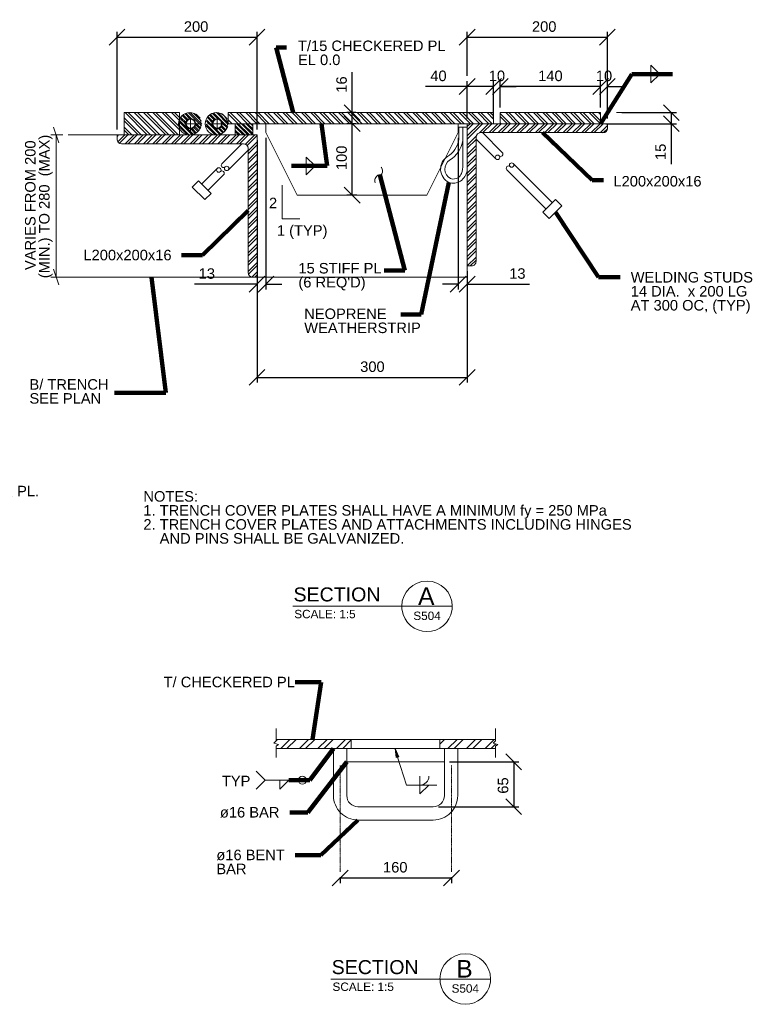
# Model space of a CAD drawing. Header units: inches. Extents: x -5081 to 10423, y -923 to 8749.
# Tile 3 of 8: x -1973 to -941, y -861 to 545. Entities that reach past the tile are written whole.
import ezdxf

# ---------------------------------------------------------------- set-up
doc = ezdxf.new("R2010")
doc.units = ezdxf.units.IN
doc.header["$LTSCALE"] = 0.25
doc.header["$MEASUREMENT"] = 0
doc.linetypes.add('CENTER2', pattern=[1.125, 0.75, -0.125, 0.125, -0.125])
doc.linetypes.add('DGN7', pattern=[7.368608, 3.684304, -1.381614, 0.921076, -1.381614])
doc.layers.get('Defpoints').update_dxf_attribs({"color": 5, "lineweight": 0})
for name, color, linetype, lineweight in [('G-ANN-TTLB', 7, 'Continuous', 0), ('G-ANNO-DIM', 1, 'Continuous', 0), ('G-ANNO-TEXT', 7, 'Continuous', 0), ('S-ANNO-CNTR', 1, 'CENTER2', 0), ('S-ANNO-DIMS', 2, 'Continuous', 0), ('S-DETL-PATT', 1, 'Continuous', 0), ('S-DETL-STLS', 3, 'Continuous', 0), ('S-DETL-STLS_2', 2, 'Continuous', 0), ('S-SECT-CONC', 4, 'Continuous', 0), ('S-SECT-PATT', 1, 'Continuous', 0), ('S5', 1, 'Continuous', 0)]:
    doc.layers.add(name, color=color, linetype=linetype, lineweight=lineweight)
doc.styles.add('1 5', font='arial.ttf', dxfattribs={"height": 15})
doc.styles.get("Standard").update_dxf_attribs({"font": 'ARCHSTYL.shx', "width": 0.75, "height": 50.8})
doc.styles.add('SUBTITLE 4.7625', font='romans.shx', dxfattribs={"width": 0.8, "height": 4762.5})
doc.styles.add('TITLE20', font='simplex.shx', dxfattribs={"height": 127000})
doc.dimstyles.new('1 5', dxfattribs={"dimtxt": 15, "dimasz": 22.5, "dimexe": 7.5, "dimexo": 7.5, "dimgap": 7.5, "dimtad": 1, "dimdec": 0, "dimlfac": 0.003281, "dimzin": 11, "dimdsep": 46, "dimlunit": 5, "dimtxsty": '1 5', "dimblk1": 'OBLIQUE', "dimblk2": 'OBLIQUE', "dimsah": 1, "dimcen": 0, "dimadec": 4, "dimazin": 3, "dimtfac": 1, "dimtdec": 0, "dimtix": 1, "dimtofl": 0, "dimtmove": 0, "dimatfit": 3, "dimfxl": 1, "dimtolj": 1, "dimtzin": 0, "dimarcsym": 0})
pattern_1 = [(135, (-1910.4746, 1.4764), (-3.314563, -3.314563), []), (135, (-1910.4746, 3.6864), (-3.314563, -3.314563), []), (135, (-1910.4746, 1.4764), (-3.314563, -3.314563), []), (135, (-1910.4746, 3.6864), (-3.314563, -3.314563), [])]
pattern_2 = [(45, (-1910.475, 1.475), (-6.62913, 6.62913), []), (45, (-1906.055, 1.475), (-6.62913, 6.62913), []), (45, (-1910.475, 1.475), (-6.62913, 6.62913), []), (45, (-1906.055, 1.475), (-6.62913, 6.62913), [])]
pattern_3 = [(315, (-1910.475, 1.475), (6.62913, 6.62913), []), (315, (-1910.475, -2.942), (6.62913, 6.62913), []), (315, (-1910.475, 1.475), (6.62913, 6.62913), []), (315, (-1910.475, -2.942), (6.62913, 6.62913), [])]
pattern_4 = [(45, (-2099.715, 383.578), (-13.25825, 13.25825), []), (45, (-2090.875, 383.578), (-13.25825, 13.25825), []), (45, (-2099.715, 383.578), (-13.25825, 13.25825), []), (45, (-2090.875, 383.578), (-13.25825, 13.25825), [])]

# ---------------------------------------------------------------- blocks, each defined once
blk = doc.blocks.new('_Oblique')
at = {"color": 0, "linetype": 'ByBlock', "lineweight": -2}
blk.add_line((-0.5, -0.5), (0.5, 0.5), dxfattribs=at)
blk = doc.blocks.new('*D120')
at = {"layer": 'Defpoints', "color": 0, "linetype": 'Continuous', "lineweight": 0, "transparency": 16777216}
for p in [(-1333.7, 193.8), (-1633.7, 177.9), (-1333.7, 34.6)]:
    blk.add_point(p, dxfattribs=at)
at = {"layer": 'G-ANNO-DIM', "color": 0, "linetype": 'Continuous', "lineweight": -2, "transparency": 16777216}
for p, q in [((-1333.7, 186.3), (-1333.7, 27.1)), ((-1633.7, 170.4), (-1633.7, 27.1)), ((-1633.7, 34.6), (-1333.7, 34.6))]:
    blk.add_line(p, q, dxfattribs=at)
at = {"layer": 'G-ANNO-DIM', "color": 0, "linetype": 'Continuous', "lineweight": -2, "transparency": 16777216, "xscale": 22.5, "yscale": 22.5, "zscale": 22.5, "rotation": 180}
blk.add_blockref('_Oblique', (-1633.7, 34.6), dxfattribs=at)
at = {"layer": 'G-ANNO-DIM', "color": 0, "linetype": 'Continuous', "lineweight": -2, "transparency": 16777216, "xscale": 22.5, "yscale": 22.5, "zscale": 22.5}
blk.add_blockref('_Oblique', (-1333.7, 34.6), dxfattribs=at)
at = {"layer": 'G-ANNO-DIM', "color": 0, "linetype": 'Continuous', "lineweight": 0, "transparency": 16777216, "insert": (-1469, 49.8), "char_height": 15, "attachment_point": 5, "style": '1 5'}
blk.add_mtext('\\A1;300', dxfattribs=at)
blk = doc.blocks.new('*D121')
at = {"layer": 'Defpoints', "color": 0, "linetype": 'Continuous', "lineweight": 0, "transparency": 16777216}
for p in [(-1346.5, 384.1), (-1333.7, 193.8), (-1333.7, 167.7)]:
    blk.add_point(p, dxfattribs=at)
at = {"layer": 'G-ANNO-DIM', "color": 0, "linetype": 'Continuous', "lineweight": -2, "transparency": 16777216}
for p, q in [((-1346.5, 376.6), (-1346.5, 160.2)), ((-1333.7, 186.3), (-1333.7, 160.2)), ((-1346.5, 167.7), (-1369, 167.7)), ((-1333.7, 167.7), (-1244.5, 167.7))]:
    blk.add_line(p, q, dxfattribs=at)
at = {"layer": 'G-ANNO-DIM', "color": 0, "linetype": 'Continuous', "lineweight": -2, "transparency": 16777216, "xscale": 22.5, "yscale": 22.5, "zscale": 22.5}
blk.add_blockref('_Oblique', (-1346.5, 167.7), dxfattribs=at)
at = {"layer": 'G-ANNO-DIM', "color": 0, "linetype": 'Continuous', "lineweight": -2, "transparency": 16777216, "xscale": 22.5, "yscale": 22.5, "zscale": 22.5, "rotation": 180}
blk.add_blockref('_Oblique', (-1333.7, 167.7), dxfattribs=at)
at = {"layer": 'G-ANNO-DIM', "color": 0, "linetype": 'Continuous', "lineweight": 0, "transparency": 16777216, "insert": (-1262, 182.8), "char_height": 15, "attachment_point": 5, "style": '1 5'}
blk.add_mtext('\\A1;13', dxfattribs=at)
blk = doc.blocks.new('*D122')
at = {"layer": 'Defpoints', "color": 0, "linetype": 'Continuous', "lineweight": 0, "transparency": 16777216}
for p in [(-1633.7, 380.9), (-1621, 384.1), (-1633.7, 167.7)]:
    blk.add_point(p, dxfattribs=at)
at = {"layer": 'G-ANNO-DIM', "color": 0, "linetype": 'Continuous', "lineweight": -2, "transparency": 16777216}
for p, q in [((-1633.7, 373.4), (-1633.7, 160.2)), ((-1621, 376.6), (-1621, 160.2)), ((-1633.7, 167.7), (-1723, 167.7)), ((-1621, 167.7), (-1598.5, 167.7))]:
    blk.add_line(p, q, dxfattribs=at)
at = {"layer": 'G-ANNO-DIM', "color": 0, "linetype": 'Continuous', "lineweight": -2, "transparency": 16777216, "xscale": 22.5, "yscale": 22.5, "zscale": 22.5}
blk.add_blockref('_Oblique', (-1633.7, 167.7), dxfattribs=at)
at = {"layer": 'G-ANNO-DIM', "color": 0, "linetype": 'Continuous', "lineweight": -2, "transparency": 16777216, "xscale": 22.5, "yscale": 22.5, "zscale": 22.5, "rotation": 180}
blk.add_blockref('_Oblique', (-1621, 167.7), dxfattribs=at)
at = {"layer": 'G-ANNO-DIM', "color": 0, "linetype": 'Continuous', "lineweight": 0, "transparency": 16777216, "insert": (-1705.5, 182.8), "char_height": 15, "attachment_point": 5, "style": '1 5'}
blk.add_mtext('\\A1;13', dxfattribs=at)
blk = doc.blocks.new('*D123')
at = {"layer": 'Defpoints', "color": 0, "linetype": 'Continuous', "lineweight": 0, "transparency": 16777216}
for p in [(-1633.7, 520.4), (-1833.7, 380.9), (-1633.7, 380.9)]:
    blk.add_point(p, dxfattribs=at)
at = {"layer": 'G-ANNO-DIM', "color": 0, "linetype": 'Continuous', "lineweight": -2, "transparency": 16777216}
for p, q in [((-1833.7, 388.4), (-1833.7, 527.9)), ((-1833.7, 520.4), (-1633.7, 520.4)), ((-1633.7, 388.4), (-1633.7, 527.9))]:
    blk.add_line(p, q, dxfattribs=at)
at = {"layer": 'G-ANNO-DIM', "color": 0, "linetype": 'Continuous', "lineweight": -2, "transparency": 16777216, "xscale": 22.5, "yscale": 22.5, "zscale": 22.5, "rotation": 180}
blk.add_blockref('_Oblique', (-1833.7, 520.4), dxfattribs=at)
at = {"layer": 'G-ANNO-DIM', "color": 0, "linetype": 'Continuous', "lineweight": -2, "transparency": 16777216, "xscale": 22.5, "yscale": 22.5, "zscale": 22.5}
blk.add_blockref('_Oblique', (-1633.7, 520.4), dxfattribs=at)
at = {"layer": 'G-ANNO-DIM', "color": 0, "linetype": 'Continuous', "lineweight": 0, "transparency": 16777216, "insert": (-1720.8, 535.5), "char_height": 15, "attachment_point": 5, "style": '1 5'}
blk.add_mtext('\\A1;200', dxfattribs=at)
blk = doc.blocks.new('*D131')
at = {"layer": 'Defpoints', "color": 0, "linetype": 'Continuous', "lineweight": 0, "transparency": 16777216}
for p in [(-1133.4, 520.4), (-1333.7, 457.5), (-1133.4, 396.8)]:
    blk.add_point(p, dxfattribs=at)
at = {"layer": 'G-ANNO-DIM', "color": 0, "linetype": 'Continuous', "lineweight": -2, "transparency": 16777216}
for p, q in [((-1333.7, 465), (-1333.7, 527.9)), ((-1333.7, 520.4), (-1133.4, 520.4)), ((-1133.4, 404.3), (-1133.4, 527.9))]:
    blk.add_line(p, q, dxfattribs=at)
at = {"layer": 'G-ANNO-DIM', "color": 0, "linetype": 'Continuous', "lineweight": -2, "transparency": 16777216, "xscale": 22.5, "yscale": 22.5, "zscale": 22.5, "rotation": 180}
blk.add_blockref('_Oblique', (-1333.7, 520.4), dxfattribs=at)
at = {"layer": 'G-ANNO-DIM', "color": 0, "linetype": 'Continuous', "lineweight": -2, "transparency": 16777216, "xscale": 22.5, "yscale": 22.5, "zscale": 22.5}
blk.add_blockref('_Oblique', (-1133.4, 520.4), dxfattribs=at)
at = {"layer": 'G-ANNO-DIM', "color": 0, "linetype": 'Continuous', "lineweight": 0, "transparency": 16777216, "insert": (-1223.7, 535.5), "char_height": 15, "attachment_point": 5, "style": '1 5'}
blk.add_mtext('\\A1;200', dxfattribs=at)
blk = doc.blocks.new('AnonymousCell8')
at = {"layer": 'G-ANNO-TEXT', "color": 7, "linetype": 'Continuous', "lineweight": 0, "insert": (771.3, 334.4), "char_height": 15, "attachment_point": 1, "line_spacing_factor": 0.8, "style": '1 5'}
blk.add_mtext('WELDING STUDS\\P14 DIA.  x 200 LG\\PAT 300 OC, (TYP)', dxfattribs=at)
blk = doc.blocks.new('AnonymousCell9')
at = {"layer": 'G-ANNO-TEXT', "color": 7, "linetype": 'Continuous', "lineweight": 0, "insert": (-10.3, 366.1), "char_height": 15, "attachment_point": 1, "line_spacing_factor": 0.8, "style": '1 5'}
blk.add_mtext('L200x200x16', dxfattribs=at)
blk = doc.blocks.new('AnonymousCell10')
at = {"layer": 'G-ANNO-TEXT', "color": 7, "linetype": 'Continuous', "lineweight": 0, "insert": (184.6, -429.6), "char_height": 15, "attachment_point": 1, "line_spacing_factor": 0.8, "style": '1 5'}
blk.add_mtext('ø16 BAR', dxfattribs=at)
blk = doc.blocks.new('AnonymousCell11')
at = {"layer": 'G-ANNO-TEXT', "color": 7, "linetype": 'Continuous', "lineweight": 0, "insert": (179.5, -490.5), "char_height": 15, "attachment_point": 1, "line_spacing_factor": 0.8, "style": '1 5'}
blk.add_mtext('ø16 BENT \\PBAR', dxfattribs=at)
blk = doc.blocks.new('AnonymousCell12')
at = {"layer": 'G-ANNO-TEXT', "color": 7, "linetype": 'Continuous', "lineweight": 0, "insert": (-256.4, 29.1), "char_height": 15, "attachment_point": 1, "line_spacing_factor": 0.8, "style": '1 5'}
blk.add_mtext('16 STIFFENER PL.', dxfattribs=at)
blk = doc.blocks.new('*D141')
at = {"layer": 'Defpoints', "color": 0, "linetype": 'Continuous', "lineweight": 0, "transparency": 16777216}
for p in [(-1515.1, -671.6), (-1356.1, -671.6), (-1356.1, -680.2)]:
    blk.add_point(p, dxfattribs=at)
at = {"layer": 'G-ANNO-DIM', "color": 0, "linetype": 'Continuous', "lineweight": -2, "transparency": 16777216}
for p, q in [((-1515.1, -679.1), (-1515.1, -687.7)), ((-1515.1, -680.2), (-1356.1, -680.2)), ((-1356.1, -679.1), (-1356.1, -687.7))]:
    blk.add_line(p, q, dxfattribs=at)
at = {"layer": 'G-ANNO-DIM', "color": 0, "linetype": 'Continuous', "lineweight": -2, "transparency": 16777216, "xscale": 22.5, "yscale": 22.5, "zscale": 22.5, "rotation": 180}
blk.add_blockref('_Oblique', (-1515.1, -680.2), dxfattribs=at)
at = {"layer": 'G-ANNO-DIM', "color": 0, "linetype": 'Continuous', "lineweight": -2, "transparency": 16777216, "xscale": 22.5, "yscale": 22.5, "zscale": 22.5}
blk.add_blockref('_Oblique', (-1356.1, -680.2), dxfattribs=at)
at = {"layer": 'G-ANNO-DIM', "color": 0, "linetype": 'Continuous', "lineweight": 0, "transparency": 16777216, "insert": (-1436.4, -665), "char_height": 15, "attachment_point": 5, "style": '1 5'}
blk.add_mtext('\\A1;160', dxfattribs=at)
blk = doc.blocks.new('*D144')
at = {"layer": 'Defpoints', "color": 0, "linetype": 'Continuous', "lineweight": 0, "transparency": 16777216}
for p in [(-1497.9, 396.8), (-1485.4, 396.8), (-1483.7, 294.8)]:
    blk.add_point(p, dxfattribs=at)
at = {"layer": 'G-ANNO-DIM', "color": 0, "linetype": 'Continuous', "lineweight": -2, "transparency": 16777216}
for p, q in [((-1492.9, 396.8), (-1505.4, 396.8)), ((-1497.9, 294.8), (-1497.9, 396.8)), ((-1491.2, 294.8), (-1505.4, 294.8))]:
    blk.add_line(p, q, dxfattribs=at)
at = {"layer": 'G-ANNO-DIM', "color": 0, "linetype": 'Continuous', "lineweight": -2, "transparency": 16777216, "xscale": 22.5, "yscale": 22.5, "zscale": 22.5}
for p, rotation in [((-1497.9, 396.8), 90), ((-1497.9, 294.8), 270)]:
    blk.add_blockref('_Oblique', p, dxfattribs=dict(at, rotation=rotation))
at = {"layer": 'G-ANNO-DIM', "color": 0, "linetype": 'Continuous', "lineweight": 0, "transparency": 16777216, "insert": (-1513, 348.1), "char_height": 15, "attachment_point": 5, "rotation": 90, "style": '1 5'}
blk.add_mtext('\\A1;100', dxfattribs=at)
blk = doc.blocks.new('*D145')
at = {"layer": 'Defpoints', "color": 0, "linetype": 'Continuous', "lineweight": 0, "transparency": 16777216}
for p in [(-1485.4, 412.7), (-1497.9, 396.8), (-1485.4, 396.8)]:
    blk.add_point(p, dxfattribs=at)
at = {"layer": 'G-ANNO-DIM', "color": 0, "linetype": 'Continuous', "lineweight": -2, "transparency": 16777216}
for p, q in [((-1497.9, 412.7), (-1497.9, 470.3)), ((-1492.9, 412.7), (-1505.4, 412.7)), ((-1497.9, 396.8), (-1497.9, 412.7)), ((-1492.9, 396.8), (-1505.4, 396.8))]:
    blk.add_line(p, q, dxfattribs=at)
at = {"layer": 'G-ANNO-DIM', "color": 0, "linetype": 'Continuous', "lineweight": -2, "transparency": 16777216, "xscale": 22.5, "yscale": 22.5, "zscale": 22.5}
for p, rotation in [((-1497.9, 412.7), 90), ((-1497.9, 396.8), 270)]:
    blk.add_blockref('_Oblique', p, dxfattribs=dict(at, rotation=rotation))
at = {"layer": 'G-ANNO-DIM', "color": 0, "linetype": 'Continuous', "lineweight": 0, "transparency": 16777216, "insert": (-1513, 452.8), "char_height": 15, "attachment_point": 5, "rotation": 90, "style": '1 5'}
blk.add_mtext('\\A1;16', dxfattribs=at)
blk = doc.blocks.new('*D146')
at = {"layer": 'Defpoints', "color": 0, "linetype": 'Continuous', "lineweight": 0, "transparency": 16777216}
for p in [(-1296, 450), (-1333.7, 396.8), (-1296, 396.8)]:
    blk.add_point(p, dxfattribs=at)
at = {"layer": 'G-ANNO-DIM', "color": 0, "linetype": 'Continuous', "lineweight": -2, "transparency": 16777216}
for p, q in [((-1333.7, 450), (-1393.3, 450)), ((-1333.7, 404.3), (-1333.7, 457.5)), ((-1296, 450), (-1333.7, 450)), ((-1296, 404.3), (-1296, 457.5))]:
    blk.add_line(p, q, dxfattribs=at)
at = {"layer": 'G-ANNO-DIM', "color": 0, "linetype": 'Continuous', "lineweight": -2, "transparency": 16777216, "xscale": 22.5, "yscale": 22.5, "zscale": 22.5, "rotation": 180}
blk.add_blockref('_Oblique', (-1333.7, 450), dxfattribs=at)
at = {"layer": 'G-ANNO-DIM', "color": 0, "linetype": 'Continuous', "lineweight": -2, "transparency": 16777216, "xscale": 22.5, "yscale": 22.5, "zscale": 22.5}
blk.add_blockref('_Oblique', (-1296, 450), dxfattribs=at)
at = {"layer": 'G-ANNO-DIM', "color": 0, "linetype": 'Continuous', "lineweight": 0, "transparency": 16777216, "insert": (-1374.7, 465.1), "char_height": 15, "attachment_point": 5, "style": '1 5'}
blk.add_mtext('\\A1;40', dxfattribs=at)
blk = doc.blocks.new('*D147')
at = {"layer": 'Defpoints', "color": 0, "linetype": 'Continuous', "lineweight": 0, "transparency": 16777216}
for p in [(-1296, 450), (-1286.4, 412.7), (-1296, 396.8)]:
    blk.add_point(p, dxfattribs=at)
at = {"layer": 'G-ANNO-DIM', "color": 0, "linetype": 'Continuous', "lineweight": -2, "transparency": 16777216}
for p, q in [((-1296, 450), (-1318.5, 450)), ((-1296, 404.3), (-1296, 457.5)), ((-1286.4, 420.2), (-1286.4, 457.5)), ((-1286.4, 450), (-1263.9, 450))]:
    blk.add_line(p, q, dxfattribs=at)
at = {"layer": 'G-ANNO-DIM', "color": 0, "linetype": 'Continuous', "lineweight": -2, "transparency": 16777216, "xscale": 22.5, "yscale": 22.5, "zscale": 22.5}
blk.add_blockref('_Oblique', (-1296, 450), dxfattribs=at)
at = {"layer": 'G-ANNO-DIM', "color": 0, "linetype": 'Continuous', "lineweight": -2, "transparency": 16777216, "xscale": 22.5, "yscale": 22.5, "zscale": 22.5, "rotation": 180}
blk.add_blockref('_Oblique', (-1286.4, 450), dxfattribs=at)
at = {"layer": 'G-ANNO-DIM', "color": 0, "linetype": 'Continuous', "lineweight": 0, "transparency": 16777216, "insert": (-1291.2, 465.1), "char_height": 15, "attachment_point": 5, "style": '1 5'}
blk.add_mtext('\\A1;10', dxfattribs=at)
blk = doc.blocks.new('*D148')
at = {"layer": 'Defpoints', "color": 0, "linetype": 'Continuous', "lineweight": 0, "transparency": 16777216}
for p in [(-1286.4, 450), (-1286.4, 412.7), (-1143.2, 412.7)]:
    blk.add_point(p, dxfattribs=at)
at = {"layer": 'G-ANNO-DIM', "color": 0, "linetype": 'Continuous', "lineweight": -2, "transparency": 16777216}
for p, q in [((-1286.4, 420.2), (-1286.4, 457.5)), ((-1143.2, 450), (-1286.4, 450)), ((-1143.2, 420.2), (-1143.2, 457.5))]:
    blk.add_line(p, q, dxfattribs=at)
at = {"layer": 'G-ANNO-DIM', "color": 0, "linetype": 'Continuous', "lineweight": -2, "transparency": 16777216, "xscale": 22.5, "yscale": 22.5, "zscale": 22.5, "rotation": 180}
blk.add_blockref('_Oblique', (-1286.4, 450), dxfattribs=at)
at = {"layer": 'G-ANNO-DIM', "color": 0, "linetype": 'Continuous', "lineweight": -2, "transparency": 16777216, "xscale": 22.5, "yscale": 22.5, "zscale": 22.5}
blk.add_blockref('_Oblique', (-1143.2, 450), dxfattribs=at)
at = {"layer": 'G-ANNO-DIM', "color": 0, "linetype": 'Continuous', "lineweight": 0, "transparency": 16777216, "insert": (-1214.8, 465.1), "char_height": 15, "attachment_point": 5, "style": '1 5'}
blk.add_mtext('\\A1;140', dxfattribs=at)
blk = doc.blocks.new('*D149')
at = {"layer": 'Defpoints', "color": 0, "linetype": 'Continuous', "lineweight": 0, "transparency": 16777216}
for p in [(-1143.2, 450), (-1143.2, 412.7), (-1133.4, 396.8)]:
    blk.add_point(p, dxfattribs=at)
at = {"layer": 'G-ANNO-DIM', "color": 0, "linetype": 'Continuous', "lineweight": -2, "transparency": 16777216}
for p, q in [((-1143.2, 450), (-1165.7, 450)), ((-1143.2, 420.2), (-1143.2, 457.5)), ((-1133.4, 404.3), (-1133.4, 457.5)), ((-1133.4, 450), (-1110.9, 450))]:
    blk.add_line(p, q, dxfattribs=at)
at = {"layer": 'G-ANNO-DIM', "color": 0, "linetype": 'Continuous', "lineweight": -2, "transparency": 16777216, "xscale": 22.5, "yscale": 22.5, "zscale": 22.5}
blk.add_blockref('_Oblique', (-1143.2, 450), dxfattribs=at)
at = {"layer": 'G-ANNO-DIM', "color": 0, "linetype": 'Continuous', "lineweight": -2, "transparency": 16777216, "xscale": 22.5, "yscale": 22.5, "zscale": 22.5, "rotation": 180}
blk.add_blockref('_Oblique', (-1133.4, 450), dxfattribs=at)
at = {"layer": 'G-ANNO-DIM', "color": 0, "linetype": 'Continuous', "lineweight": 0, "transparency": 16777216, "insert": (-1138.3, 465.1), "char_height": 15, "attachment_point": 5, "style": '1 5'}
blk.add_mtext('\\A1;10', dxfattribs=at)
blk = doc.blocks.new('*D150')
at = {"layer": 'Defpoints', "color": 0, "linetype": 'Continuous', "lineweight": 0, "transparency": 16777216}
for p in [(-1366.2, -514.4), (-1382.1, -578.5), (-1267.2, -578.5)]:
    blk.add_point(p, dxfattribs=at)
at = {"layer": 'G-ANNO-DIM', "color": 0, "linetype": 'Continuous', "lineweight": -2, "transparency": 16777216}
for p, q in [((-1358.7, -514.4), (-1259.7, -514.4)), ((-1267.2, -514.4), (-1267.2, -578.5)), ((-1374.6, -578.5), (-1259.7, -578.5))]:
    blk.add_line(p, q, dxfattribs=at)
at = {"layer": 'G-ANNO-DIM', "color": 0, "linetype": 'Continuous', "lineweight": -2, "transparency": 16777216, "xscale": 22.5, "yscale": 22.5, "zscale": 22.5}
for p, rotation in [((-1267.2, -514.4), 90), ((-1267.2, -578.5), 270)]:
    blk.add_blockref('_Oblique', p, dxfattribs=dict(at, rotation=rotation))
at = {"layer": 'G-ANNO-DIM', "color": 0, "linetype": 'Continuous', "lineweight": 0, "transparency": 16777216, "insert": (-1282.4, -548.2), "char_height": 15, "attachment_point": 5, "rotation": 90, "style": '1 5'}
blk.add_mtext('\\A1;65', dxfattribs=at)
blk = doc.blocks.new('*D153')
at = {"layer": 'Defpoints', "color": 0, "linetype": 'Continuous', "lineweight": 0, "transparency": 16777216}
for p in [(-1120.4, 412.7), (-1042.2, 412.7), (-1143.2, 396.8)]:
    blk.add_point(p, dxfattribs=at)
at = {"layer": 'G-ANNO-DIM', "color": 0, "linetype": 'Continuous', "lineweight": -2, "transparency": 16777216}
for p, q in [((-1112.9, 412.7), (-1034.7, 412.7)), ((-1042.2, 412.7), (-1042.2, 396.8)), ((-1135.7, 396.8), (-1034.7, 396.8)), ((-1042.2, 396.8), (-1042.2, 339.1))]:
    blk.add_line(p, q, dxfattribs=at)
at = {"layer": 'G-ANNO-DIM', "color": 0, "linetype": 'Continuous', "lineweight": -2, "transparency": 16777216, "xscale": 22.5, "yscale": 22.5, "zscale": 22.5}
for p, rotation in [((-1042.2, 412.7), 90), ((-1042.2, 396.8), 270)]:
    blk.add_blockref('_Oblique', p, dxfattribs=dict(at, rotation=rotation))
at = {"layer": 'G-ANNO-DIM', "color": 0, "linetype": 'Continuous', "lineweight": 0, "transparency": 16777216, "insert": (-1057.4, 356.7), "char_height": 15, "attachment_point": 5, "rotation": 90, "style": '1 5'}
blk.add_mtext('\\A1;15', dxfattribs=at)

msp = doc.modelspace()

# ---------------------------------------------------------------- hatches: boundary and pattern name
at = {"layer": 'S-DETL-PATT', "linetype": 'Continuous'}
h = msp.add_hatch(dxfattribs=at)
h.set_pattern_fill('DGN_ANSI3210', color=256, scale=5000, style=0, pattern_type=2)
h.set_pattern_definition(pattern_4)
h.paths.add_polyline_path([(-1499.2, -482.4), (-1606.4, -482.4), (-1606.4, -484.2), (-1609.6, -487.9), (-1603, -489.6), (-1606.4, -492), (-1606.4, -495.4), (-1499.2, -495.4)])
h = msp.add_hatch(dxfattribs=at)
h.set_pattern_fill('DGN_ANSI3210', color=256, scale=5000, style=0, pattern_type=2)
h.set_pattern_definition(pattern_4)
h.paths.add_polyline_path([(-1290, -489.6), (-1296.6, -487.9), (-1293.4, -484.2), (-1293.4, -482.4), (-1372.6, -482.4), (-1372.6, -495.4), (-1293.4, -495.4), (-1293.4, -492)])
at = {"layer": 'S-SECT-PATT', "linetype": 'Continuous'}
h = msp.add_hatch(dxfattribs=at)
h.set_pattern_fill('DGN_ANSI329', color=256, scale=2500, angle=-90, style=0, pattern_type=2)
h.set_pattern_definition(pattern_3)
h.paths.add_polyline_path([(-1744.7, 412.7), (-1823.7, 412.7), (-1823.7, 380.9), (-1744.7, 380.9)])
h = msp.add_hatch(dxfattribs=at)
h.set_pattern_fill('DGN_ANSI327', color=256, scale=1250, angle=90, style=0, pattern_type=2)
h.set_pattern_definition(pattern_1)
edge = h.paths.add_edge_path()
edge.add_arc((-1728.7, 396.8), 15.9, 0, 360)
edge = h.paths.add_edge_path()
edge.add_arc((-1728.7, 396.8), 7.17, 0, 360)
h = msp.add_hatch(dxfattribs=at)
h.set_pattern_fill('DGN_ANSI327', color=256, scale=1250, angle=90, style=0, pattern_type=2)
h.set_pattern_definition(pattern_1)
edge = h.paths.add_edge_path()
edge.add_arc((-1690.7, 396.8), 7.17, 0, 360)
edge = h.paths.add_edge_path()
edge.add_arc((-1690.7, 396.8), 15.9, 0, 360)
h = msp.add_hatch(dxfattribs=at)
h.set_pattern_fill('DGN_ANSI329', color=256, scale=2500, angle=-90, style=0, pattern_type=2)
h.set_pattern_definition(pattern_3)
h.paths.add_polyline_path([(-1674.8, 412.7), (-1674.8, 396.8), (-1296, 396.8), (-1296, 412.7)])
h = msp.add_hatch(dxfattribs=at)
h.set_pattern_fill('DGN_ANSI329', color=256, scale=2500, angle=-90, style=0, pattern_type=2)
h.set_pattern_definition(pattern_3)
h.paths.add_polyline_path([(-1143.2, 412.7), (-1286.4, 412.7), (-1286.4, 396.8), (-1143.2, 396.8)])
h = msp.add_hatch(dxfattribs=at)
h.set_pattern_fill('DGN_ANSI327', color=256, scale=1250, angle=90, style=0, pattern_type=2)
h.set_pattern_definition(pattern_1)
h.paths.add_polyline_path([(-1639.8, 396.8), (-1664.8, 396.8), (-1664.8, 380.9), (-1639.8, 380.9)])
h = msp.add_hatch(dxfattribs=at)
h.set_pattern_fill('DGN_ANSI328', color=256, scale=2500, style=0, pattern_type=2)
h.set_pattern_definition(pattern_2)
edge = h.paths.add_edge_path()
edge.add_line((-1133.4, 390.4), (-1133.4, 396.8))
edge.add_line((-1133.4, 396.8), (-1333.7, 396.8))
edge.add_line((-1333.7, 396.8), (-1333.7, 193.8))
edge.add_line((-1333.7, 193.8), (-1327.4, 193.8))
edge.add_arc((-1327.4, 200.2), 6.37, -90, 0)
edge.add_line((-1321, 200.2), (-1321, 377.7))
edge.add_arc((-1314.6, 377.7), 6.37, 90, 180, ccw=False)
edge.add_line((-1314.6, 384.1), (-1139.8, 384.1))
edge.add_arc((-1139.8, 390.4), 6.37, -90, 0)
h = msp.add_hatch(dxfattribs=at)
h.set_pattern_fill('DGN_ANSI328', color=256, scale=2500, style=0, pattern_type=2)
h.set_pattern_definition(pattern_2)
edge = h.paths.add_edge_path()
edge.add_line((-1633.7, 380.9), (-1833.7, 380.9))
edge.add_line((-1833.7, 380.9), (-1833.7, 374.5))
edge.add_arc((-1827.4, 374.5), 6.37, 180, 270)
edge.add_line((-1827.4, 368.1), (-1652.9, 368.1))
edge.add_arc((-1652.9, 361.7), 6.37, 0, 90, ccw=False)
edge.add_line((-1646.5, 361.7), (-1646.5, 184.2))
edge.add_arc((-1640.1, 184.2), 6.37, -180, -90)
edge.add_line((-1640.1, 177.9), (-1633.7, 177.9))
edge.add_line((-1633.7, 177.9), (-1633.7, 380.9))
at = {"layer": 'S5', "linetype": 'Continuous'}
msp.add_hatch(color=1, dxfattribs=at).paths.add_polyline_path([(-1435.3, -508.2), (-1431.2, -507.1), (-1436.7, -495.4)])

# ---------------------------------------------------------------- linework, layer by layer
at = {"layer": 'G-ANN-TTLB', "color": 7, "linetype": 'Continuous', "lineweight": 13}
for p, q in [((-1582.8, -292.3), (-1354.9, -292.3)), ((-1528.3, -824.5), (-1300.3, -824.5))]:
    msp.add_line(p, q, dxfattribs=at)
at = {"layer": 'G-ANN-TTLB', "color": 7, "linetype": 'Continuous', "lineweight": 0}
for centre, start, end in [((-1391, -292.3), 0, 180), ((-1391, -292.3), 180, 188.8692), ((-1391, -292.3), 350.5695, 0), ((-1391, -292.3), 188.8692, 350.5695), ((-1336.4, -824.5), 0, 180), ((-1336.4, -824.5), 180, 188.8692), ((-1336.4, -824.5), 350.5695, 0), ((-1336.4, -824.5), 188.8692, 350.5695)]:
    msp.add_arc(centre, 36.1, start, end, dxfattribs=at)
at = {"layer": 'G-ANNO-DIM', "linetype": 'Continuous', "lineweight": 0}
for p, q in [((-1911.2, 380.9), (-1928.2, 380.9)), ((-1924.5, 392.1), (-1917, 369.6)), ((-1920.7, 380.9), (-1920.7, 177.9)), ((-1917, 166.6), (-1924.5, 189.1)), ((-1641.2, 177.9), (-1928.2, 177.9))]:
    msp.add_line(p, q, dxfattribs=at)
at = {"layer": 'G-ANNO-DIM', "color": 7, "linetype": 'Continuous', "lineweight": 0}
for centre in [(-1729.9, 396.8), (-1691.9, 396.8)]:
    msp.add_circle(centre, 16, dxfattribs=at)
at = {"layer": 'G-ANNO-TEXT', "linetype": 'Continuous', "lineweight": 0}
for centre, major_axis, ratio, start_param, end_param in [((-1461.5, 318.3), (-3.25, -5.51), 0.5, 3.141592, 6.283185), ((-1457.5, 329.3), (0.08, -5.75), 0.496905, 5.989641, 9.131234)]:
    msp.add_ellipse(centre, major_axis=major_axis, ratio=ratio, start_param=start_param, end_param=end_param, dxfattribs=at)
at = {"layer": 'S-ANNO-CNTR', "linetype": 'DGN7'}
for p, q in [((-1515.1, -671.6), (-1515.1, -519)), ((-1356.1, -671.6), (-1356.1, -519))]:
    msp.add_line(p, q, dxfattribs=at)
at = {"layer": 'S-ANNO-DIMS'}
for p, q in [((-1071.2, 480.5), (-1071.2, 455)), ((-1071.2, 480.5), (-1058.4, 467.7)), ((-1071.2, 455), (-1058.4, 467.7)), ((-1576.4, 294.8), (-1621, 384.1)), ((-1391.1, 294.8), (-1346.5, 384.1)), ((-1563.4, 349.2), (-1563.4, 323.7)), ((-1563.4, 349.2), (-1550.7, 336.5)), ((-1563.4, 323.7), (-1550.7, 336.5)), ((-1576.4, 294.8), (-1391.1, 294.8)), ((-1634.9, -527.9), (-1622.2, -540.6)), ((-1634.9, -553.3), (-1622.2, -540.6)), ((-1569, -540.6), (-1622.2, -540.6))]:
    msp.add_line(p, q, dxfattribs=at)
at = {"layer": 'S-ANNO-DIMS', "linetype": 'Continuous', "lineweight": 0}
for p, q in [((-1597.7, 309.3), (-1597.7, 261.2)), ((-1597.7, 261.2), (-1572.9, 261.2))]:
    msp.add_line(p, q, dxfattribs=at)
at = {"layer": 'S-ANNO-DIMS', "flags": 128}
for points in [[(-1333.7, 329.7, -0.165886), (-1343.1, 314.9, -0.23643), (-1360, 313, -0.574545), (-1361.9, 350, 0.222805), (-1345.7, 373.6), (-1345.7, 392.1), (-1333.7, 392.1), (-1333.7, 329.7)], [(-1339.7, 392.1), (-1339.7, 338.1), (-1339.7, 338.1, -0.08523), (-1341.6, 325.8, -0.100024), (-1346.6, 319.8, -0.222972), (-1357.6, 318.5, -0.563824), (-1358.7, 344.9, 0.221773), (-1339.8, 372.7, 0.221773)]]:
    msp.add_lwpolyline(points, format="xyb", dxfattribs=at)
at = {"layer": 'S-ANNO-DIMS'}
msp.add_circle((-1569, -540.6), 5.7, dxfattribs=at)
at = {"layer": 'S-DETL-STLS'}
for p, q in [((-1823.7, 380.9), (-1823.7, 412.7)), ((-1823.7, 412.7), (-1744.7, 412.7)), ((-1744.7, 380.9), (-1744.7, 412.7)), ((-1286.4, 396.8), (-1286.4, 412.7)), ((-1286.4, 412.7), (-1143.2, 412.7)), ((-1143.2, 396.8), (-1143.2, 412.7)), ((-1664.8, 380.9), (-1664.8, 396.8)), ((-1639.8, 380.9), (-1639.8, 396.8)), ((-1333.7, 396.8), (-1133.4, 396.8)), ((-1333.7, 396.8), (-1296, 396.8)), ((-1133.4, 396.8), (-1133.4, 390.4)), ((-1833.7, 380.9), (-1833.7, 374.5)), ((-1833.7, 380.9), (-1633.7, 380.9)), ((-1633.7, 380.9), (-1633.7, 177.9)), ((-1314.6, 384.1), (-1139.8, 384.1)), ((-1283.6, 355.7), (-1312, 384.1)), ((-1827.4, 368.1), (-1652.9, 368.1)), ((-1683.9, 339.7), (-1655.5, 368.1)), ((-1292.6, 346.7), (-1321, 375)), ((-1674.9, 330.7), (-1646.5, 359.1)), ((-1646.5, 361.7), (-1646.5, 184.2)), ((-1212.1, 284.2), (-1268, 340.1)), ((-1712.7, 310.9), (-1690.7, 333)), ((-1703.7, 301.9), (-1681.6, 323.9)), ((-1221.2, 275.2), (-1277, 331)), ((-1726.2, 306.4), (-1717.2, 315.4)), ((-1699.2, 297.4), (-1717.2, 315.4)), ((-1708.2, 288.4), (-1726.2, 306.4)), ((-1708.2, 288.4), (-1699.2, 297.4)), ((-1225.7, 270.7), (-1207.6, 288.7)), ((-1198.6, 279.7), (-1207.6, 288.7)), ((-1216.6, 261.7), (-1225.7, 270.7)), ((-1216.6, 261.7), (-1198.6, 279.7)), ((-1640.1, 177.9), (-1633.7, 177.9)), ((-1606.4, -482.4), (-1293.4, -482.4)), ((-1499.2, -495.4), (-1499.2, -482.4)), ((-1372.6, -495.4), (-1372.6, -482.4)), ((-1606.4, -495.4), (-1293.4, -495.4))]:
    msp.add_line(p, q, dxfattribs=at)
at = {"layer": 'S-DETL-STLS', "flags": 128}
for points in [[(-1674.8, 412.7), (-1674.8, 396.8), (-1296, 396.8), (-1296, 412.7), (-1674.8, 412.7)], [(-1606.4, -466.9), (-1606.4, -484.2), (-1609.6, -487.9), (-1603, -489.6), (-1606.4, -492), (-1606.4, -508.1)], [(-1293.4, -466.9), (-1293.4, -484.2), (-1296.6, -487.9), (-1290, -489.6), (-1293.4, -492), (-1293.4, -508.1)]]:
    msp.add_lwpolyline(points, dxfattribs=at)
for points in [[(-1333.7, 396.8), (-1333.7, 193.8), (-1327.4, 193.8, 0.414214), (-1321, 200.2), (-1321, 377.7)], [(-1524.6, -495.4), (-1524.6, -562.6, 0.414214), (-1489.7, -597.5), (-1382.1, -597.5, 0.414214), (-1347.2, -562.6), (-1347.2, -495.4)], [(-1505.6, -495.4), (-1505.6, -562.6, 0.414214), (-1489.7, -578.5), (-1382.1, -578.5, 0.414214), (-1366.2, -562.6), (-1366.2, -495.4)]]:
    msp.add_lwpolyline(points, format="xyb", dxfattribs=at)
at = {"layer": 'S-DETL-STLS'}
for centre, radius in [((-1728.7, 396.8), 7.17), ((-1728.7, 396.8), 6.37), ((-1690.7, 396.8), 7.17), ((-1690.7, 396.8), 6.37), ((-1290.3, 348.9), 3.19), ((-1270.2, 337.8), 3.19), ((-1688.4, 330.7), 3.19), ((-1677.1, 333), 3.19)]:
    msp.add_circle(centre, radius, dxfattribs=at)
for centre, radius, start, end in [((-1314.6, 377.7), 6.37, 90, 180), ((-1139.8, 390.4), 6.37, 270, 0), ((-1827.4, 374.5), 6.37, 180, 270), ((-1652.9, 361.7), 6.37, 0, 90), ((-1285.8, 353.4), 3.19, 225, 45), ((-1681.6, 337.5), 3.19, 135, 315), ((-1683.9, 326.2), 3.19, 315, 135), ((-1274.7, 333.3), 3.19, 45, 225), ((-1640.1, 184.2), 6.37, 180, 270)]:
    msp.add_arc(centre, radius, start, end, dxfattribs=at)
at = {"layer": 'S-DETL-STLS_2'}
for p, q in [((-1621, 384.1), (-1621, 396.8)), ((-1346.5, 384.1), (-1346.5, 396.8)), ((-1505.6, -514.4), (-1366.2, -514.4))]:
    msp.add_line(p, q, dxfattribs=at)
at = {"layer": 'S-SECT-CONC'}
for p, q in [((-1120.4, 412.7), (-1066.6, 412.7)), ((-1833.7, 380.9), (-1903.7, 380.9)), ((-1333.7, 193.8), (-1333.7, 177.9)), ((-1333.7, 177.9), (-1633.7, 177.9))]:
    msp.add_line(p, q, dxfattribs=at)
msp.add_point((-1633.7, 177.9), dxfattribs=at)
at = {"layer": 'S5', "color": 1}
for p, q in [((-1737.5, 396.8), (-1716, 396.8)), ((-1728.7, 386.2), (-1728.7, 405.5)), ((-1704.3, 396.8), (-1679.4, 396.8)), ((-1690.7, 385.3), (-1690.7, 405.5)), ((-1433.3, -507.7), (-1420.5, -547.7)), ((-1420.5, -547.7), (-1376.8, -547.7))]:
    msp.add_line(p, q, dxfattribs=at)
at = {"layer": 'S5', "color": 2}
for p, q in [((-1401.1, -547.7), (-1401.1, -535)), ((-1401.1, -547.7), (-1401.1, -560.3)), ((-1401.1, -560.3), (-1388.5, -547.7))]:
    msp.add_line(p, q, dxfattribs=at)
at = {"layer": 'S5', "color": 1, "flags": 128}
msp.add_lwpolyline([(-1435.3, -508.2), (-1431.2, -507.1), (-1436.7, -495.4), (-1435.3, -508.2)], dxfattribs=at)
at = {"layer": 'S5', "color": 2, "flags": 128}
msp.add_lwpolyline([(-1601, -540.6), (-1601, -553.3), (-1588.3, -540.6)], dxfattribs=at)
at = {"layer": 'S5', "color": 2}
msp.add_arc((-1401.1, -535), 12.7, 270, 0, dxfattribs=at)

# ---------------------------------------------------------------- block references
at = {"color": 7, "linetype": 'Continuous', "lineweight": 0}
for name, p in [('AnonymousCell9', (-1114.5, -43.9)), ('AnonymousCell9', (-1871.4, -149.3)), ('AnonymousCell8', (-1871.4, -149.3)), ('AnonymousCell12', (-1871.4, -149.3)), ('AnonymousCell10', (-1871.4, -149.3)), ('AnonymousCell11', (-1871.4, -149.3))]:
    msp.add_blockref(name, p, dxfattribs=at)

# ---------------------------------------------------------------- texts
at = {"layer": 'G-ANN-TTLB', "color": 7, "linetype": 'Continuous', "lineweight": 13, "char_height": 20, "attachment_point": 7, "style": 'SUBTITLE 4.7625'}
for insert in [(-1581.7, -285.6), (-1527.2, -817.8)]:
    msp.add_mtext('{\\fArial|b0|i0|c0|p34;\\W1;SECTION}', dxfattribs=dict(at, insert=insert))
at = {"layer": 'G-ANN-TTLB', "color": 7, "linetype": 'Continuous', "lineweight": 0}
for s, insert, char_height, attachment_point, style in [('A', (-1392.1, -277.7), 25, 5, '1 5'), ('{\\fArial|b0|i0|c0|p34;S504}', (-1391, -312), 12, 8, 'TITLE20'), ('{\\fArial|b0|i0|c0|p34;B}', (-1337.5, -809.9), 25, 5, 'TITLE20'), ('{\\fArial|b0|i0|c0|p34;S504}', (-1336.4, -844.2), 12, 8, 'TITLE20')]:
    msp.add_mtext(s, dxfattribs=dict(at, insert=insert, char_height=char_height, attachment_point=attachment_point, style=style))
at = {"layer": 'G-ANN-TTLB', "color": 7, "linetype": 'Continuous', "lineweight": 0, "char_height": 12, "attachment_point": 8}
for insert in [(-1536.8, -309.5), (-1482.2, -841.7)]:
    msp.add_mtext('{\\fArial|b0|i0|c0|p34;\\W1;SCALE: 1:5}', dxfattribs=dict(at, insert=insert))
at = {"layer": 'G-ANNO-DIM', "color": 7, "linetype": 'Continuous', "lineweight": 0, "insert": (-1945.4, 176.2), "char_height": 15, "attachment_point": 4, "rotation": 90, "line_spacing_factor": 0.8, "style": '1 5'}
msp.add_mtext('  VARIES FROM 200\\P(MIN.) TO 280  (MAX)', dxfattribs=at)
at = {"layer": 'G-ANNO-TEXT', "color": 7, "linetype": 'Continuous', "lineweight": 0, "char_height": 15, "attachment_point": 1, "line_spacing_factor": 0.8, "style": '1 5'}
for s, insert in [('T/15 CHECKERED PL\\PEL 0.0', (-1575.3, 515.6)), ("15 STIFF PL\\P(6 REQ'D)", (-1574.7, 198)), ('NEOPRENE\\PWEATHERSTRIP', (-1566.4, 132.9)), ('B/ TRENCH\\PSEE PLAN', (-1958.8, 32.1)), ('NOTES:\\P1. TRENCH COVER PLATES SHALL HAVE A MINIMUM fy = 250 MPa\\P2. TRENCH COVER PLATES AND ATTACHMENTS INCLUDING HINGES\\P    AND PINS SHALL BE GALVANIZED.', (-1796.1, -127.8)), ('T/ CHECKERED PL', (-1767.2, -392.9)), ('TYP', (-1684, -534.2))]:
    msp.add_mtext(s, dxfattribs=dict(at, insert=insert))
at = {"layer": 'S-ANNO-DIMS', "color": 7, "linetype": 'Continuous', "lineweight": 0, "char_height": 15, "attachment_point": 1, "line_spacing_factor": 0.8, "style": '1 5'}
for s, insert in [('2', (-1616.7, 291.1)), ('1 (TYP)', (-1605.4, 251.9))]:
    msp.add_mtext(s, dxfattribs=dict(at, insert=insert))

# ---------------------------------------------------------------- dimensions: what is measured, and where the dimension line sits
at = {"layer": 'G-ANNO-DIM', "linetype": 'Continuous', "lineweight": 0}
for base, p1, p2, picture, middle in [((-1633.7, 520.4), (-1833.7, 380.9), (-1633.7, 380.9), '*D123', (-1720.8, 520.4)), ((-1133.4, 520.4), (-1333.7, 457.5), (-1133.4, 396.8), '*D131', (-1223.7, 520.4)), ((-1333.7, 167.7), (-1346.5, 384.1), (-1333.7, 193.8), '*D121', (-1262, 167.7)), ((-1333.7, 34.6), (-1633.7, 177.9), (-1333.7, 193.8), '*D120', (-1469, 34.6))]:
    dim = msp.add_linear_dim(base=base, p1=p1, p2=p2, dimstyle='1 5', override={"dimscale": 1, "dimtxt": 15, "dimasz": 22.5, "dimexe": 7.5, "dimexo": 7.5, "dimgap": 7.5, "dimtad": 1, "dimtih": 0, "dimtoh": 0, "dimlfac": 1, "dimblk1": 'Oblique', "dimblk2": 'Oblique', "dimsah": 1, "dimcen": 0, "dimse1": 0, "dimse2": 0, "dimtol": 0, "dimtfac": 1, "dimtix": 1, "dimtofl": 0, "dimatfit": 3, "dimfrac": 2}, dxfattribs=at)
    dim.commit()
    dim.dimension.update_dxf_attribs({"geometry": picture, "text_midpoint": middle, "dimtype": 160})
for base, p1, p2, angle, override, picture, middle in [((-1497.9, 396.8), (-1485.4, 412.7), (-1485.4, 396.8), 90, {"dimlfac": 1, "dimpost": '<>', "dimfrac": 2}, '*D145', (-1497.9, 452.8)), ((-1633.7, 167.7), (-1621, 384.1), (-1633.7, 380.9), 180, {"dimscale": 1, "dimtxt": 15, "dimasz": 22.5, "dimexe": 7.5, "dimexo": 7.5, "dimgap": 7.5, "dimtad": 1, "dimtih": 0, "dimtoh": 0, "dimlfac": 1, "dimblk1": 'Oblique', "dimblk2": 'Oblique', "dimsah": 1, "dimcen": 0, "dimse1": 0, "dimse2": 0, "dimtol": 0, "dimtfac": 1, "dimtix": 1, "dimtofl": 0, "dimatfit": 3, "dimfrac": 2}, '*D122', (-1705.5, 167.7))]:
    dim = msp.add_linear_dim(base=base, p1=p1, p2=p2, angle=angle, dimstyle='1 5', override=override, dxfattribs=at)
    dim.commit()
    dim.dimension.update_dxf_attribs({"geometry": picture, "text_midpoint": middle, "dimtype": 160})
for base, p1, p2, text, override, picture, middle in [((-1296, 450), (-1333.7, 396.8), (-1296, 396.8), '40', {"dimlfac": 1, "dimfrac": 2}, '*D146', (-1374.7, 450)), ((-1356.1, -680.2), (-1515.1, -671.6), (-1356.1, -671.6), '160', {"dimscale": 1, "dimtxt": 15, "dimasz": 22.5, "dimexe": 7.5, "dimexo": 7.5, "dimgap": 7.5, "dimtad": 1, "dimtih": 0, "dimtoh": 0, "dimlfac": 1, "dimblk1": 'Oblique', "dimblk2": 'Oblique', "dimsah": 1, "dimcen": 0, "dimse1": 0, "dimse2": 0, "dimtol": 0, "dimtfac": 1, "dimtix": 1, "dimtofl": 0, "dimatfit": 3, "dimfrac": 2}, '*D141', (-1436.4, -680.2))]:
    dim = msp.add_linear_dim(base=base, p1=p1, p2=p2, text=text, dimstyle='1 5', override=override, dxfattribs=at)
    dim.commit()
    dim.dimension.update_dxf_attribs({"geometry": picture, "text_midpoint": middle, "dimtype": 160})
for base, p1, p2, picture, middle in [((-1296, 450), (-1286.4, 412.7), (-1296, 396.8), '*D147', (-1291.2, 465.1)), ((-1143.2, 450), (-1133.4, 396.8), (-1143.2, 412.7), '*D149', (-1138.3, 465.1))]:
    dim = msp.add_linear_dim(base=base, p1=p1, p2=p2, dimstyle='1 5', override={"dimscale": 1, "dimtxt": 15, "dimasz": 22.5, "dimexe": 7.5, "dimexo": 7.5, "dimgap": 7.5, "dimtad": 1, "dimjust": 0, "dimtih": 0, "dimtoh": 0, "dimlfac": 1, "dimpost": '<>', "dimblk1": 'Oblique', "dimblk2": 'Oblique', "dimsah": 1, "dimcen": 0, "dimse1": 0, "dimse2": 0, "dimtol": 0, "dimtfac": 1, "dimtix": 1, "dimtofl": 0, "dimatfit": 3, "dimfrac": 2}, dxfattribs=at)
    dim.commit()
    dim.dimension.update_dxf_attribs({"geometry": picture, "text_midpoint": middle})
dim = msp.add_linear_dim(base=(-1286.4, 450), p1=(-1143.2, 412.7), p2=(-1286.4, 412.7), text='140', dimstyle='1 5', override={"dimscale": 1, "dimtxt": 15, "dimasz": 22.5, "dimexe": 7.5, "dimexo": 7.5, "dimgap": 7.5, "dimtad": 1, "dimjust": 0, "dimtih": 0, "dimtoh": 0, "dimlfac": 1, "dimpost": '<>', "dimblk1": 'Oblique', "dimblk2": 'Oblique', "dimsah": 1, "dimcen": 0, "dimse1": 0, "dimse2": 0, "dimtol": 0, "dimtfac": 1, "dimtix": 1, "dimtofl": 0, "dimatfit": 3, "dimfrac": 2}, dxfattribs=at)
dim.commit()
dim.dimension.update_dxf_attribs({"geometry": '*D148', "text_midpoint": (-1214.8, 465.1)})
for base, p1, p2, angle, text, picture, middle in [((-1042.2, 412.7), (-1143.2, 396.8), (-1120.4, 412.7), 90, '15', '*D153', (-1042.2, 356.7)), ((-1497.9, 396.8), (-1483.7, 294.8), (-1485.4, 396.8), 90, '100', '*D144', (-1497.9, 348.1)), ((-1267.2, -578.5), (-1366.2, -514.4), (-1382.1, -578.5), 270, '65', '*D150', (-1267.2, -548.2))]:
    dim = msp.add_linear_dim(base=base, p1=p1, p2=p2, angle=angle, text=text, dimstyle='1 5', override={"dimscale": 1, "dimtxt": 15, "dimasz": 22.5, "dimexe": 7.5, "dimexo": 7.5, "dimgap": 7.5, "dimtad": 1, "dimtih": 0, "dimtoh": 0, "dimlfac": 1, "dimblk1": 'Oblique', "dimblk2": 'Oblique', "dimsah": 1, "dimcen": 0, "dimse1": 0, "dimse2": 0, "dimtol": 0, "dimtfac": 1, "dimtix": 1, "dimtofl": 0, "dimatfit": 3, "dimfrac": 2}, dxfattribs=at)
    dim.commit()
    dim.dimension.update_dxf_attribs({"geometry": picture, "text_midpoint": middle, "dimtype": 160})

# ---------------------------------------------------------------- leaders
at = {"layer": 'G-ANNO-TEXT', "linetype": 'Continuous', "lineweight": 0}
for points in [[(-1582.4, 412.7), (-1606.6, 505.6), (-1591.8, 505.5)], [(-1226.2, 384.1), (-1155.1, 316.3), (-1138.8, 316.3)], [(-1458.2, 323.8), (-1422.7, 187.3), (-1452.2, 187.4)], [(-1360, 313), (-1399.6, 124.6), (-1428.5, 124.6)], [(-1646.5, 273), (-1711.8, 209.1), (-1741.8, 209.1)], [(-1207.6, 270.7), (-1146.1, 177.6), (-1115.1, 177.6)], [(-1784.7, 177.9), (-1764.1, 12.6), (-1837.2, 12.6)], [(-1554.5, -482.4), (-1542.3, -400.5), (-1579.1, -400.5)], [(-1505.6, -514.4), (-1561.1, -586.8), (-1587.1, -586.8)], [(-1489.7, -597.5), (-1542.7, -647.7), (-1579.4, -647.7)]]:
    msp.add_leader(points, dimstyle='1 5', override={"dimscale": 1, "dimtxt": 15, "dimasz": 22.5, "dimgap": 7.5, "dimtad": 1, "dimclrd": 0, "dimlwd": 65534}, dxfattribs=at)
at = {"layer": 'S-ANNO-DIMS'}
for points in [[(-1143.2, 396.8), (-1098.6, 467.7), (-1040.3, 467.7)], [(-1541.7, 396.8), (-1533.5, 336.5), (-1584.6, 336.5)], [(-1524.6, -495.4), (-1558.4, -540.6), (-1588.3, -540.6)]]:
    msp.add_leader(points, dimstyle='1 5', override={"dimscale": 1, "dimtxt": 15, "dimasz": 22.5, "dimgap": 7.5, "dimtad": 1, "dimclrd": 0, "dimlwd": 65534}, dxfattribs=at)

doc.saveas('drawing.dxf')
